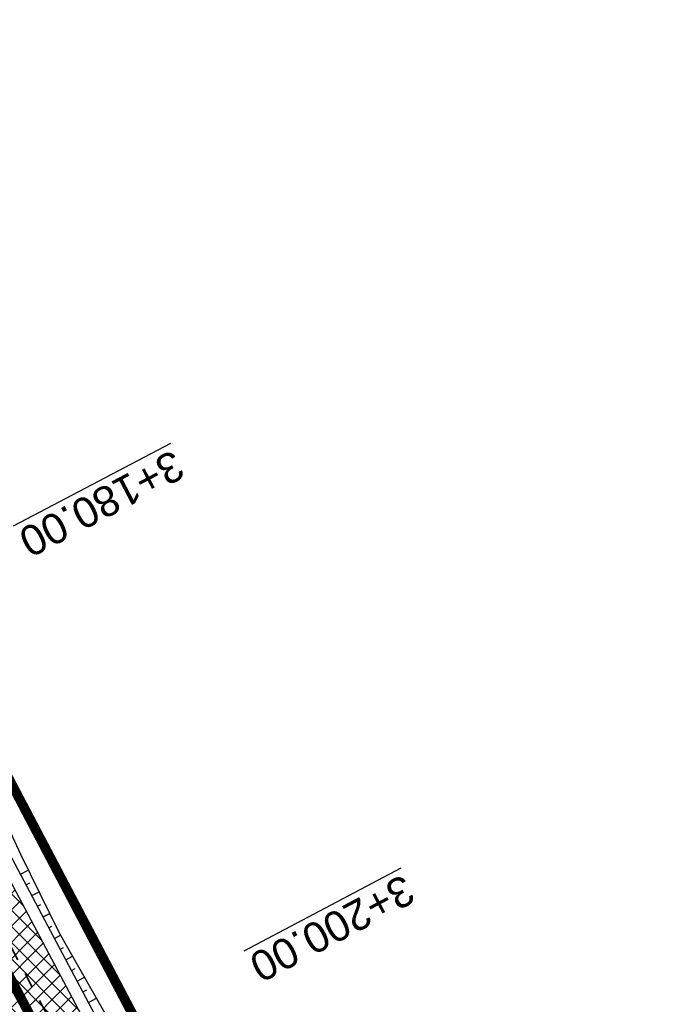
# Model space of a CAD drawing. Header units: metres. Extents: x 7529682 to 7533711, y 5721195 to 5727842.
# Tile 91 of 232: x 7531205 to 7531232, y 5724975 to 5725016. Entities that reach past the tile are written whole.
import ezdxf

# ---------------------------------------------------------------- set-up
doc = ezdxf.new("R2010")
doc.units = ezdxf.units.M
for name, pattern in [('817-dzialki-09-05-04$0$HIDDEN', [0.375, 0.25, -0.125]), ('ACAD_ISO05W100', [33, 24, -3, 0, -3, 0, -3]), ('CENTER2', [28.575000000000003, 19.05, -3.175, 3.175, -3.175])]:
    doc.linetypes.add(name, pattern=pattern)
for name, color, linetype in [('C-DROGI-SYTUACJA', 7, 'Continuous'), ('D-pobocza', 60, 'Continuous'), ('D-skarpa', 2, 'Continuous'), ('D-skarpa-kreskowanie', 2, 'Continuous')]:
    doc.layers.add(name, color=color, linetype=linetype)
for name, color, linetype, lineweight, true_color in [('D-hatch-ciag-pieszo-rowerowy', 7, 'Continuous', 13, 0xff9f80), ('D-LR-etap-III', 7, '817-dzialki-09-05-04$0$HIDDEN', 50, 0x00008f), ('D-przekroje-pop', 7, 'Continuous', 50, 0x000099)]:
    doc.layers.add(name, color=color, linetype=linetype, lineweight=lineweight, true_color=true_color)
doc.layers.add('D-obrzeża', color=2, linetype='Continuous', lineweight=30)
doc.layers.add('D-pas-drogowy', color=7, linetype='ACAD_ISO05W100', lineweight=50)
doc.styles.get("Standard").update_dxf_attribs({"font": 'arial.ttf'})

msp = doc.modelspace()

# ---------------------------------------------------------------- hatches: boundary and pattern name
at = {"layer": 'D-hatch-ciag-pieszo-rowerowy'}
h = msp.add_hatch(dxfattribs=at)
h.set_pattern_fill('ANSI37', color=256, scale=0.15, style=0)
h.set_pattern_definition([(45, (0.8853450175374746, 0.4649341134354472), (-0.3367596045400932, 0.3367596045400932), []), (135, (0.8853450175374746, 0.4649341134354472), (-0.3367596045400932, -0.3367596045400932), [])])
h.paths.add_polyline_path([(7531176.001662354, 5725035.63263457), (7531173.776119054, 5725034.493482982), (7531202.515371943, 5724979.795162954), (7531233.695975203, 5724920.949650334), (7531258.824090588, 5724873.473403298), (7531292.224994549, 5724809.507396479), (7531303.703463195, 5724787.477282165), (7531306.469608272, 5724787.578715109), (7531294.441068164, 5724810.664555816), (7531261.036940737, 5724874.63673589), (7531235.905024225, 5724922.120164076), (7531204.726462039, 5724980.961824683)])

# ---------------------------------------------------------------- linework, layer by layer
at = {"layer": 'C-DROGI-SYTUACJA', "color": 10, "linetype": 'CENTER2', "lineweight": 35, "ltscale": 0.2}
msp.add_lwpolyline([(7531154.313313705, 5725078.4002911, -0.06893621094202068), (7531156.868938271, 5725074.829562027), (7531166.993104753, 5725055.549823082, -0.06873154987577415), (7531168.47910387, 5725051.431584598), (7531169.100428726, 5725048.502816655, 0.0687825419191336), (7531171.889509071, 5725040.775727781), (7531203.620916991, 5724980.378493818), (7531234.800499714, 5724921.534907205), (7531259.930515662, 5724874.055069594), (7531293.333031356, 5724810.085976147), (7531313.159872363, 5724772.033203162), (7531341.528881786, 5724719.923105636, -0.009023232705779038), (7531346.533284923, 5724710.322073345), (7531363.734853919, 5724675.815312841), (7531380.064961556, 5724644.822693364), (7531398.584264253, 5724609.362510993), (7531424.896642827, 5724559.228182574), (7531446.141834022, 5724518.960513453), (7531474.815809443, 5724464.451899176), (7531498.201389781, 5724419.897359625)], format="xyb", dxfattribs=at)
at = {"layer": 'D-LR-etap-III', "ltscale": 10, "flags": 128}
msp.add_lwpolyline([(7531750.474471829, 5723895.103125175, 0.4, 0.4, 0), (7531750.505, 5723895.13, 0.4, 0.4, 0), (7531682.71, 5724022.92, 0.4, 0.4, 0), (7531619.177023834, 5724147.203692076, 0.4, 0.4, 0), (7531592.308960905, 5724198.48863389, 0.4, 0.4, 0), (7531553.263875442, 5724272.918564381, 0.4, 0.4, 0), (7531504.019999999, 5724366.79, 0.4, 0.4, 0), (7531482.09, 5724407.62, 0.4, 0.4, 0), (7531412.350402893, 5724541.182759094, 0.4, 0.4, 0), (7531388.463669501, 5724586.929768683, 0.4, 0.4, 0), (7531345.12, 5724669.94, 0.4, 0.4, 0), (7531127.66, 5725081.67, 0.4, 0.4, 0), (7531059.253139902, 5725211.040795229, 0.4, 0.4, 0), (7531008.007244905, 5725307.953830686, 0.4, 0.4, 0), (7530964.181635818, 5725390.835555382, 0.4, 0.4, 0), (7530914.557354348, 5725484.683561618, 0.4, 0.4, 0), (7530865.243241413, 5725577.493975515, 0.4, 0.4, 0), (7530840.085257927, 5725624.058651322, 0.4, 0.4, 0), (7530802.559525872, 5725694.924584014, 0.4, 0.4, 0), (7530755.54, 5725787.51, 0.4, 0.4, 0), (7530708.717810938, 5725876.303221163, 0.4, 0.4, 0), (7530695.12, 5725902.09, 0.4, 0.4, 0), (7530642.91397006, 5726001.07839487, 0.4, 0.4, 0), (7530634.934723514, 5726016.146615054, 0.4, 0.4, 0), (7530610.820000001, 5726061.929999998, 0.4, 0.4, 0), (7530610.820000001, 5726061.929999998, 0.4, 0.4, 0), (7530607.21, 5726063.51, 0.4, 0.4, 0), (7530597.42, 5726080.68, 0.4, 0.4, 0), (7530591.16, 5726088.44, 0.4, 0.4, 0), (7530581.28, 5726107.21, 0.4, 0.4, 0), (7530571.29, 5726130.56, 0.4, 0.4, 0), (7530549.554994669, 5726171.527317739, 0.4, 0.4, 0), (7530531.014309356, 5726206.473807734, 0.4, 0.4, 0), (7530516.461208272, 5726236.016618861, 0.4, 0.4, 0), (7530500.798929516, 5726266.141265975, 0.4, 0.4, 0), (7530491.349999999, 5726283.94, 0.4, 0.4, 0), (7530482.4, 5726303.41, 0.4, 0.4, 0), (7530482.4, 5726303.41, 0.4, 0.4, 0), (7530450.41, 5726357.28, 0.4, 0.4, 0), (7530397.759396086, 5726458.499907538, 0.4, 0.4, 0), (7530334.707815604, 5726583.664702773, 0.4, 0.4, 0), (7530303.939274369, 5726645.167943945, 0.4, 0.4, 0), (7530300.509779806, 5726651.777515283, 0.4, 0.4, 0), (7530289.213532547, 5726671.966724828, 0.4, 0.4, 0), (7530281.54, 5726685.57, 0.4, 0.4, 0), (7530261.37085633, 5726724.163374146, 0.4, 0.4, 0), (7530254.03, 5726738.21, 0.4, 0.4, 0), (7530197.219999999, 5726845.06, 0.4, 0.4, 0), (7530194.71, 5726849.15, 0.4, 0.4, 0), (7530195.92, 5726850.75, 0.4, 0.4, 0), (7530170.546669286, 5726892.961489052, 0.4, 0.4, 0), (7530143.174718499, 5726945.065838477, 0.4, 0.4, 0), (7530105.059999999, 5727018.32, 0.4, 0.4, 0), (7530100.059999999, 5727027.16, 0.4, 0.4, 0), (7530062.318670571, 5727099.625398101, 0.4, 0.4, 0), (7530015.378537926, 5727189.420463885, 0.4, 0.4, 0), (7529983.207960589, 5727250.206596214, 0.4, 0.4, 0), (7529953.284293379, 5727306.74720398, 0.4, 0.4, 0), (7529900.67053443, 5727406.15903814, 0.4, 0.4, 0), (7529890.630239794, 5727425.131178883, 0.4, 0.4, 0), (7529875.155383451, 5727454.426350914, 0.4, 0.4, 0), (7529857.560096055, 5727487.787346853, 0.4, 0.4, 0), (7529835.194401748, 5727530.19312405, 0.4, 0.4, 0), (7529811.740544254, 5727574.662079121, 0.4, 0.4, 0), (7529792.101859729, 5727611.922638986, 0.4, 0.4, 0), (7529768.066117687, 5727657.469613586, 0.4, 0.4, 0), (7529755.210566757, 5727682.131373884, 0.4, 0.4, 0), (7529753.309999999, 5727681.13, 0.4, 0.4, 0), (7529739.21, 5727707.77, 0.4, 0.4, 0), (7529735.394745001, 5727711.251990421, 0.4, 0.4, 0), (7529725.42, 5727730.2, 0.4, 0.4, 0), (7529723.55, 5727729.88, 0.4, 0.4, 0), (7529695.566668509, 5727782.932080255, 0.4, 0.4, 0), (7529717.67971874, 5727794.024357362, 0.4, 0.4, 0), (7529736.274870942, 5727758.647400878, 0.4, 0.4, 0), (7529736.274870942, 5727758.647400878, 0.4, 0.4, 0), (7529744.511003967, 5727750.406106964, 0.4, 0.4, 0), (7529744.511003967, 5727750.406106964, 0.4, 0.4, 0), (7529750.282568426, 5727738.549848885, 0.4, 0.4, 0), (7529777.108510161, 5727687.569424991, 0.4, 0.4, 0), (7529796.51537536, 5727651.329932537, 0.4, 0.4, 0), (7529814.937945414, 5727616.793170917, 0.4, 0.4, 0), (7529839.006722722, 5727572.303976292, 0.4, 0.4, 0), (7529860.617626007, 5727532.509108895, 0.4, 0.4, 0), (7529882.348967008, 5727491.504261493, 0.4, 0.4, 0), (7529904.865139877, 5727449.096370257, 0.4, 0.4, 0), (7529920.747384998, 5727418.884773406, 0.4, 0.4, 0), (7529946.676504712, 5727368.547487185, 0.4, 0.4, 0), (7529972.024701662, 5727320.573310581, 0.4, 0.4, 0), (7529987.740014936, 5727290.153392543, 0.4, 0.4, 0), (7529996.497385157, 5727273.661630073, 0.4, 0.4, 0), (7530017.541471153, 5727234.202689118, 0.4, 0.4, 0), (7530033.053657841, 5727204.864166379, 0.4, 0.4, 0), (7530051.622983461, 5727170.222745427, 0.4, 0.4, 0), (7530069.276612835, 5727137.015751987, 0.4, 0.4, 0), (7530089.385386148, 5727097.533639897, 0.4, 0.4, 0), (7530109.712512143, 5727060.746615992, 0.4, 0.4, 0), (7530136.769722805, 5727011.640131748, 0.4, 0.4, 0), (7530162.446686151, 5726962.743777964, 0.4, 0.4, 0), (7530187.674104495, 5726916.992101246, 0.4, 0.4, 0), (7530207.820739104, 5726879.335323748, 0.4, 0.4, 0), (7530230.625609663, 5726834.518686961, 0.4, 0.4, 0), (7530262.288093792, 5726776.61832811, 0.4, 0.4, 0), (7530277.509672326, 5726760.213143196, 0.4, 0.4, 0), (7530286.036865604, 5726744.106684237, 0.4, 0.4, 0), (7530288.097472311, 5726735.884066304, 0.4, 0.4, 0), (7530290.393870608, 5726725.046963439, 0.4, 0.4, 0), (7530296.17664807, 5726713.582980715, 0.4, 0.4, 0), (7530302.726195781, 5726701.18226779, 0.4, 0.4, 0), (7530325.685047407, 5726657.466383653, 0.4, 0.4, 0), (7530343.243978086, 5726623.648592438, 0.4, 0.4, 0), (7530360.229820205, 5726591.746871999, 0.4, 0.4, 0), (7530383.20855044, 5726548.059469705, 0.4, 0.4, 0), (7530406.017875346, 5726503.605514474, 0.4, 0.4, 0), (7530427.464919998, 5726462.620289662, 0.4, 0.4, 0), (7530447.9278544, 5726424.388014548, 0.4, 0.4, 0), (7530471.126878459, 5726379.920667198, 0.4, 0.4, 0), (7530490.501003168, 5726343.033350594, 0.4, 0.4, 0), (7530509.499458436, 5726306.733076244, 0.4, 0.4, 0), (7530529.890269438, 5726267.244072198, 0.4, 0.4, 0), (7530543.852446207, 5726238.990319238, 0.4, 0.4, 0), (7530554.808897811, 5726218.943990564, 0.4, 0.4, 0), (7530559.027108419, 5726212.223286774, 0.4, 0.4, 0), (7530563.060988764, 5726206.409670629, 0.4, 0.4, 0), (7530566.93354971, 5726200.463543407, 0.4, 0.4, 0), (7530569.771022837, 5726194.901501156, 0.4, 0.4, 0), (7530571.47319415, 5726191.282350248, 0.4, 0.4, 0), (7530572.839142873, 5726188.024533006, 0.4, 0.4, 0), (7530575.295071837, 5726182.034664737, 0.4, 0.4, 0), (7530579.736851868, 5726173.306070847, 0.4, 0.4, 0), (7530583.3, 5726167.41, 0.4, 0.4, 0), (7530593.4, 5726163.33, 0.4, 0.4, 0), (7530598.618375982, 5726155.264489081, 0.4, 0.4, 0), (7530608.258304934, 5726140.497132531, 0.4, 0.4, 0), (7530603.269999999, 5726136.83, 0.4, 0.4, 0), (7530606.53, 5726131.84, 0.4, 0.4, 0), (7530604.239057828, 5726124.21679044, 0.4, 0.4, 0), (7530605.847136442, 5726121.630127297, 0.4, 0.4, 0), (7530608.971611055, 5726116.164124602, 0.4, 0.4, 0), (7530618.114293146, 5726097.791111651, 0.4, 0.4, 0), (7530651.213125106, 5726034.959524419, 0.4, 0.4, 0), (7530670.243741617, 5725998.61095082, 0.4, 0.4, 0), (7530698.075474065, 5725945.952624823, 0.4, 0.4, 0), (7530716.505955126, 5725911.3051464, 0.4, 0.4, 0), (7530735.223454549, 5725875.667401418, 0.4, 0.4, 0), (7530752.504235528, 5725842.154920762, 0.4, 0.4, 0), (7530778.310652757, 5725793.501254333, 0.4, 0.4, 0), (7530797.499961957, 5725756.381811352, 0.4, 0.4, 0), (7530812.518974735, 5725728.28874362, 0.4, 0.4, 0), (7530820.039295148, 5725713.160404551, 0.4, 0.4, 0), (7530822.422446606, 5725710.193574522, 0.4, 0.4, 0), (7530833.154893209, 5725688.800634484, 0.4, 0.4, 0), (7530849.629354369, 5725656.158601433, 0.4, 0.4, 0), (7530867.98290276, 5725621.963939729, 0.4, 0.4, 0), (7530872.629809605, 5725612.88760475, 0.4, 0.4, 0), (7530880.354488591, 5725597.594500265, 0.4, 0.4, 0), (7530883.839446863, 5725593.389159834, 0.4, 0.4, 0), (7530891.782113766, 5725587.763349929, 0.4, 0.4, 0), (7530895.038670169, 5725584.280746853, 0.4, 0.4, 0), (7530897.033644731, 5725580.941110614, 0.4, 0.4, 0), (7530900.951646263, 5725579.945856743, 0.4, 0.4, 0), (7530904.80970798, 5725571.977328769, 0.4, 0.4, 0), (7530903.682362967, 5725568.566434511, 0.4, 0.4, 0), (7530908.900614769, 5725558.844845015, 0.4, 0.4, 0), (7530910.252030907, 5725545.671606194, 0.4, 0.4, 0), (7530912.872986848, 5725538.645543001, 0.4, 0.4, 0), (7530945.278171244, 5725478.464284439, 0.4, 0.4, 0), (7530959.692318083, 5725450.24628822, 0.4, 0.4, 0), (7531002.82670893, 5725368.192370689, 0.4, 0.4, 0), (7531044.703532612, 5725290.314293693, 0.4, 0.4, 0), (7531064.098839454, 5725253.212562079, 0.4, 0.4, 0), (7531083.010253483, 5725216.677517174, 0.4, 0.4, 0), (7531113.013137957, 5725158.465613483, 0.4, 0.4, 0), (7531137.364304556, 5725113.07076138, 0.4, 0.4, 0), (7531150.830830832, 5725086.711759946, 0.4, 0.4, 0), (7531159.745663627, 5725076.640848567, 0.4, 0.4, 0), (7531166.309999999, 5725074.58, 0.4, 0.4, 0), (7531172.29, 5725062.58, 0.4, 0.4, 0), (7531170.589828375, 5725055.605912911, 0.4, 0.4, 0), (7531173.732823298, 5725044.080706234, 0.4, 0.4, 0), (7531215.342008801, 5724964.859648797, 0.4, 0.4, 0), (7531238.054496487, 5724921.684649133, 0.4, 0.4, 0), (7531262.389821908, 5724875.282876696, 0.4, 0.4, 0), (7531295.587160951, 5724811.265731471, 0.4, 0.4, 0), (7531348.487908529, 5724712.362812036, 0.4, 0.4, 0), (7531363.740817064, 5724682.68394264, 0.4, 0.4, 0), (7531366.986905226, 5724675.865317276, 0.4, 0.4, 0), (7531382.541261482, 5724646.110625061, 0.4, 0.4, 0), (7531401.299165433, 5724610.874551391, 0.4, 0.4, 0), (7531428.964837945, 5724558.862274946, 0.4, 0.4, 0), (7531449.111202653, 5724520.397801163, 0.4, 0.4, 0), (7531477.292992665, 5724465.831467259, 0.4, 0.4, 0), (7531500.996290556, 5724421.112506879, 0.4, 0.4, 0), (7531512.121834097, 5724400.549045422, 0.4, 0.4, 0), (7531513.78163794, 5724396.757451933, 0.4, 0.4, 0), (7531526.32, 5724379.39, 0.4, 0.4, 0), (7531566.783642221, 5724302.73628205, 0.4, 0.4, 0), (7531578.579156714, 5724282.774819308, 0.4, 0.4, 0), (7531584.232619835, 5724273.111246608, 0.4, 0.4, 0), (7531590.109283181, 5724263.508189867, 0.4, 0.4, 0), (7531593.027899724, 5724258.771479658, 0.4, 0.4, 0), (7531595.711841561, 5724254.226824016, 0.4, 0.4, 0), (7531601.659976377, 5724243.898197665, 0.4, 0.4, 0), (7531606.097733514, 5724235.986407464, 0.4, 0.4, 0), (7531609.382207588, 5724230.799061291, 0.4, 0.4, 0), (7531611.580260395, 5724227.671180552, 0.4, 0.4, 0), (7531612.707802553, 5724225.86410867, 0.4, 0.4, 0), (7531618.665224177, 5724214.480919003, 0.4, 0.4, 0), (7531619.885522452, 5724212.333950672, 0.4, 0.4, 0), (7531620.931818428, 5724210.787064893, 0.4, 0.4, 0), (7531623.518605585, 5724207.111542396, 0.4, 0.4, 0), (7531626.143926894, 5724203.61306897, 0.4, 0.4, 0), (7531632.022984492, 5724196.485954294, 0.4, 0.4, 0), (7531653.949089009, 5724152.617641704, 0.4, 0.4, 0), (7531656.750690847, 5724143.103797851, 0.4, 0.4, 0), (7531659.61440691, 5724133.254504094, 0.4, 0.4, 0), (7531661.627147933, 5724128.646047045, 0.4, 0.4, 0.01093811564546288), (7531674.314987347, 5724101.43546424, 0.4, 0.4, 0), (7531685.137626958, 5724081.408252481, 0.4, 0.4, 0), (7531692.159945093, 5724066.277333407, 0.4, 0.4, 0), (7531699.662164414, 5724051.388120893, 0.4, 0.4, 0), (7531704.480624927, 5724040.808561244, 0.4, 0.4, 0), (7531704.480624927, 5724040.808561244, 0.4, 0.4, 0), (7531704.401251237, 5724037.368913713, 0.4, 0.4, 0), (7531720.383609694, 5724003.441317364, 0.4, 0.4, 0), (7531728.79890528, 5723986.206298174, 0.4, 0.4, 0), (7531733.237926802, 5723977.192631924, 0.4, 0.4, 0), (7531736.750027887, 5723969.505210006, 0.4, 0.4, 0), (7531737.336143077, 5723968.518916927, 0.4, 0.4, 0), (7531738.285051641, 5723967.699360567, 0.4, 0.4, 0), (7531742.180915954, 5723962.346428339, 0.4, 0.4, 0), (7531744.286141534, 5723958.615526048, 0.4, 0.4, 0), (7531755.393260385, 5723944.192617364, 0.4, 0.4, 0), (7531758.69, 5723936.76, 0.4, 0.4, 0), (7531780.08, 5723929.25, 0.4, 0.4, 0), (7531792.611989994, 5723906.337708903, 0.4, 0.4, 0), (7531792.611989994, 5723906.337708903, 0.4, 0.4, 0), (7531756.962094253, 5723883.055323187, 0.4, 0.4, 0), (7531750.46, 5723895.130000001, 0.4, 0.4, 0), (7531750.46, 5723895.130000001, 0, 0, 0)], format="xyseb", dxfattribs=at)
at = {"layer": 'D-obrzeża'}
msp.add_lwpolyline([(7531306.469608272, 5724787.578715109), (7531294.441068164, 5724810.664555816), (7531261.036940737, 5724874.63673589), (7531235.905024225, 5724922.120164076), (7531204.726462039, 5724980.961824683), (7531173.078268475, 5725041.196618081, -0.06878949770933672), (7531170.288801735, 5725048.924442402), (7531169.644367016, 5725051.962144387, 0.06857369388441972), (7531168.255622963, 5725055.814645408), (7531166.709236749, 5725058.763974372, -0.2909904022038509), (7531166.888084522, 5725060.902702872), (7531168.105220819, 5725062.504529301)], format="xyb", dxfattribs=at)
at = {"layer": 'D-pas-drogowy', "ltscale": 0.2, "flags": 128}
msp.add_lwpolyline([(7531633.018560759, 5724182.834272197, 0.4, 0.4, 0), (7531617.558899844, 5724211.608162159, 0.4, 0.4, 0), (7531566.783642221, 5724302.73628205, 0.4, 0.4, 0), (7531538.419082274, 5724356.469679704, 0.4, 0.4, 0), (7531526.32, 5724379.39, 0.4, 0.4, 0), (7531516.102085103, 5724393.607319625, 0.4, 0.4, 0.001485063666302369), (7531513.78037409, 5724396.837773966, 0.4, 0.4, 0), (7531501.87, 5724413.41, 0.4, 0.4, 0), (7531474.926107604, 5724464.507896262, 0.4, 0.4, 0), (7531446.200436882, 5724518.992313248, 0.4, 0.4, 0), (7531424.962185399, 5724559.262257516, 0.4, 0.4, 0), (7531398.444460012, 5724609.565801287, 0.4, 0.4, 0), (7531379.647455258, 5724645.216004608, 0.4, 0.4, 0), (7531365.23, 5724672.56, 0.4, 0.4, 0), (7531341.305752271, 5724717.915356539, 0.4, 0.4, 0), (7531312.899996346, 5724771.788898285, 0.4, 0.4, 0), (7531292.590923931, 5724810.306502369, 0.4, 0.4, 0), (7531259.391619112, 5724873.271351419, 0.4, 0.4, 0), (7531233.740401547, 5724921.922582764, 0.4, 0.4, 0), (7531203.072738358, 5724980.092044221, 0.4, 0.4, 0), (7531173.471398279, 5725036.225177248, 0.4, 0.4, 0), (7531168.269999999, 5725046.09, 0.4, 0.4, 0), (7531172.29, 5725062.58, 0.4, 0.4, 0), (7531166.309999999, 5725074.58, 0.4, 0.4, 0), (7531150.32, 5725079.6, 0.4, 0.4, 0), (7531141.5, 5725096.43, 0.4, 0.4, 0), (7531109.311735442, 5725157.814415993, 0.4, 0.4, 0), (7531086.641300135, 5725201.047918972, 0.4, 0.4, 0), (7531059.198258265, 5725253.383662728, 0.4, 0.4, 0), (7531028.206828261, 5725312.48946212, 0.4, 0.4, 0), (7530999.104694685, 5725367.990143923, 0.4, 0.4, 0), (7530956.247527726, 5725449.724815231, 0.4, 0.4, 0), (7530924.397774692, 5725510.463768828, 0.4, 0.4, 0), (7530897.509999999, 5725561.74, 0.4, 0.4, 0), (7530894.46, 5725566.14, 0.4, 0.4, 0), (7530892.16, 5725570.49, 0.4, 0.4, 0), (7530869.362688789, 5725613.307018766, 0.4, 0.4, 0), (7530861.693971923, 5725627.704613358, 0.4, 0.4, 0), (7530852.74, 5725644.52, 0.4, 0.4, 0), (7530831.509999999, 5725684.2, 0.4, 0.4, 0), (7530811.13, 5725722.52, 0.4, 0.4, 0), (7530792.3476413, 5725757.940652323, 0.4, 0.4, 0), (7530768.03, 5725803.8, 0.4, 0.4, 0), (7530748.768542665, 5725840.178507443, 0.4, 0.4, 0), (7530727.7, 5725879.97, 0.4, 0.4, 0), (7530712.0981582, 5725909.54523909, 0.4, 0.4, 0), (7530693.644105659, 5725944.645156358, 0.4, 0.4, 0), (7530665.702224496, 5725997.538976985, 0.4, 0.4, 0), (7530641.759999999, 5726042.88, 0.4, 0.4, 0), (7530616.5, 5726091.48, 0.4, 0.4, 0), (7530604.628439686, 5726114.319880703, 0.4, 0.4, -0.007762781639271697), (7530602.5, 5726118.43, 0.4, 0.4, 0), (7530603.992037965, 5726123.394821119, 0.4, 0.4, 0), (7530606.53, 5726131.84, 0.4, 0.4, 0), (7530603.269999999, 5726136.83, 0.4, 0.4, 0), (7530593.775620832, 5726151.368713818, 0.4, 0.4, 0), (7530590.202637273, 5726156.84001263, 0.4, 0.4, 0), (7530583.3, 5726167.41, 0.4, 0.4, 0), (7530580.578343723, 5726170.427567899, 0.4, 0.4, 0), (7530575.849999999, 5726175.67, 0.4, 0.4, 0), (7530569.009999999, 5726186.66, 0.4, 0.4, 0), (7530562.555322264, 5726199.189409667, 0.4, 0.4, 0), (7530555.67, 5726211.39, 0.4, 0.4, 0), (7530548.29, 5726224.23, 0.4, 0.4, 0), (7530540.58, 5726237.71, 0.4, 0.4, 0), (7530532.679999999, 5726252.65, 0.4, 0.4, 0), (7530524.059999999, 5726269.35, 0.4, 0.4, 0), (7530502.82, 5726309.91, 0.4, 0.4, 0), (7530488.83, 5726336.63, 0.4, 0.4, 0), (7530466.03, 5726380.16, 0.4, 0.4, 0), (7530438.469999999, 5726432.77, 0.4, 0.4, 0), (7530424.53, 5726459.09, 0.4, 0.4, 0), (7530401.63, 5726502.97, 0.4, 0.4, 0), (7530383.38, 5726538.06, 0.4, 0.4, 0), (7530353.969999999, 5726593.52, 0.4, 0.4, 0), (7530338.469999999, 5726622.74, 0.4, 0.4, 0), (7530322.009999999, 5726653.88, 0.4, 0.4, 0), (7530297.54, 5726700.33, 0.4, 0.4, 0), (7530287.38, 5726719.6, 0.4, 0.4, 0), (7530285.94993921, 5726722.315508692, 0.4, 0.4, 0), (7530280.259999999, 5726733.12, 0.4, 0.4, 0), (7530266.73, 5726758.74, 0.4, 0.4, 0), (7530260.42, 5726770.47, 0.4, 0.4, 0), (7530253.25, 5726783.82, 0.4, 0.4, 0), (7530244.95, 5726799.33, 0.4, 0.4, 0), (7530239.389999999, 5726808.49, 0.4, 0.4, 0), (7530238.29, 5726807.9, 0.4, 0.4, 0), (7530218.11, 5726850.67, 0.4, 0.4, 0), (7530175.906646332, 5726928.168028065, 0.4, 0.4, 0), (7530096.679999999, 5727076.15, 0.4, 0.4, 0), (7530094.679999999, 5727079.89, 0.4, 0.4, 0), (7530064.59693469, 5727135.522637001, 0.4, 0.4, 0), (7530046.730970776, 5727168.8921561, 0.4, 0.4, 0), (7530025.803045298, 5727208.461374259, 0.4, 0.4, 0), (7530012.846501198, 5727232.979315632, 0.4, 0.4, 0), (7529994.15, 5727268.45, 0.4, 0.4, 0), (7529981.670868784, 5727291.93018666, 0.4, 0.4, 0), (7529949.889999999, 5727351.73, 0.4, 0.4, 0), (7529924.75, 5727399.03, 0.4, 0.4, 0), (7529915.515824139, 5727417.099754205, 0.4, 0.4, 0), (7529885.83, 5727475.19, 0.4, 0.4, 0), (7529862.559999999, 5727519.97, 0.4, 0.4, 0), (7529852.984923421, 5727538.191086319, 0.4, 0.4, 0), (7529836.513084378, 5727569.51130111, 0.4, 0.4, 0), (7529815.36890814, 5727609.140983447, 0.4, 0.4, 0), (7529792.795203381, 5727651.247499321, 0.4, 0.4, 0), (7529774.199114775, 5727685.858348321, 0.4, 0.4, 0), (7529746.966026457, 5727736.059440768, 0.4, 0.4, 0), (7529733.92, 5727757.62, 0.4, 0.4, 0), (7529708.607472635, 5727806.388536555, 0.4, 0.4, 0), (7529688.491967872, 5727796.344621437, 0.4, 0.4, 0), (7529723.55, 5727729.88, 0.4, 0.4, 0), (7529725.42, 5727730.2, 0.4, 0.4, 0), (7529735.38, 5727711.28, 0.4, 0.4, 0), (7529739.21, 5727707.77, 0.4, 0.4, 0), (7529753.309999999, 5727681.13, 0.4, 0.4, 0), (7529755.178396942, 5727682.114424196, 0.4, 0.4, 0), (7529792.101859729, 5727611.922638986, 0.4, 0.4, 0), (7529811.740544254, 5727574.662079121, 0.4, 0.4, 0), (7529835.194401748, 5727530.19312405, 0.4, 0.4, 0), (7529857.560096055, 5727487.787346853, 0.4, 0.4, 0), (7529875.155383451, 5727454.426350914, 0.4, 0.4, 0), (7529890.630239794, 5727425.131178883, 0.4, 0.4, 0), (7529900.67053443, 5727406.15903814, 0.4, 0.4, 0), (7529953.284293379, 5727306.74720398, 0.4, 0.4, 0), (7529983.207960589, 5727250.206596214, 0.4, 0.4, 0), (7530015.378537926, 5727189.420463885, 0.4, 0.4, 0), (7530062.318670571, 5727099.625398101, 0.4, 0.4, 0), (7530100.059999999, 5727027.16, 0.4, 0.4, 0), (7530105.059999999, 5727018.32, 0.4, 0.4, 0), (7530143.174718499, 5726945.065838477, 0.4, 0.4, 0), (7530170.546669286, 5726892.961489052, 0.4, 0.4, 0), (7530195.92, 5726850.75, 0.4, 0.4, 0), (7530194.71, 5726849.15, 0.4, 0.4, 0), (7530197.219999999, 5726845.06, 0.4, 0.4, 0), (7530254.03, 5726738.21, 0.4, 0.4, 0), (7530261.37085633, 5726724.163374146, 0.4, 0.4, 0), (7530281.54, 5726685.57, 0.4, 0.4, 0), (7530289.213532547, 5726671.966724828, 0.4, 0.4, 0), (7530300.509779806, 5726651.777515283, 0.4, 0.4, 0), (7530303.939274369, 5726645.167943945, 0.4, 0.4, 0), (7530334.707815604, 5726583.664702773, 0.4, 0.4, 0), (7530397.759396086, 5726458.499907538, 0.4, 0.4, 0), (7530450.41, 5726357.28, 0.4, 0.4, 0), (7530482.4, 5726303.41, 0.4, 0.4, 0), (7530483.687990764, 5726301.003383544, 0.4, 0.4, 0), (7530491.349999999, 5726283.94, 0.4, 0.4, 0), (7530512.67, 5726243.78, 0.4, 0.4, 0), (7530529.429999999, 5726209.46, 0.4, 0.4, 0), (7530571.29, 5726130.56, 0.4, 0.4, 0), (7530581.28, 5726107.21, 0.4, 0.4, 0), (7530591.16, 5726088.44, 0.4, 0.4, 0), (7530597.42, 5726080.68, 0.4, 0.4, 0), (7530607.21, 5726063.51, 0.4, 0.4, 0), (7530610.820000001, 5726061.929999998, 0.4, 0.4, 0), (7530634.934723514, 5726016.146615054, 0.4, 0.4, 0), (7530642.91397006, 5726001.07839487, 0.4, 0.4, 0), (7530695.12, 5725902.09, 0.4, 0.4, 0), (7530708.717810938, 5725876.303221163, 0.4, 0.4, 0), (7530755.54, 5725787.51, 0.4, 0.4, 0), (7530802.559525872, 5725694.924584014, 0.4, 0.4, 0), (7530840.085257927, 5725624.058651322, 0.4, 0.4, 0), (7530865.243241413, 5725577.493975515, 0.4, 0.4, 0), (7530914.557354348, 5725484.683561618, 0.4, 0.4, 0), (7530964.181635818, 5725390.835555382, 0.4, 0.4, 0), (7531008.007244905, 5725307.953830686, 0.4, 0.4, 0), (7531059.253139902, 5725211.040795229, 0.4, 0.4, 0), (7531127.66, 5725081.67, 0.4, 0.4, 0), (7531345.12, 5724669.94, 0.4, 0.4, 0), (7531388.463669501, 5724586.929768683, 0.4, 0.4, 0), (7531412.350402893, 5724541.182759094, 0.4, 0.4, 0), (7531482.09, 5724407.62, 0.4, 0.4, 0), (7531504.019999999, 5724366.79, 0.4, 0.4, 0), (7531519.374444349, 5724337.520497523, 0.4, 0.4, 0), (7531563.748815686, 5724252.931583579, 0.4, 0.4, 0), (7531602.175111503, 5724179.681224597, 0.4, 0.4, 0), (7531619.177023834, 5724147.203692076, 0.4, 0.4, 0), (7531625.038493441, 5724135.63500206, 0.4, 0.4, 0), (7531656.796442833, 5724073.31633882, 0.4, 0.4, 0), (7531675.12, 5724037.36, 0.4, 0.4, 0), (7531682.71, 5724022.92, 0.4, 0.4, 0), (7531705.565196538, 5723979.810545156, 0.4, 0.4, 0), (7531736.605941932, 5723921.261514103, 0.4, 0.4, 0), (7531750.46, 5723895.130000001, 0.4, 0.4, 0), (7531740.769999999, 5723886.56, 0.4, 0.4, 0), (7531732.86, 5723885, 0.4, 0.4, 0), (7531722.179999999, 5723887.77, 0.4, 0.4, 0), (7531729.87, 5723862.17, 0.4, 0.4, 0), (7531742.92, 5723861.93, 0.4, 0.4, 0), (7531763.71, 5723859.52, 0.4, 0.4, 0), (7531768.42, 5723854.12, 0.4, 0.4, 0), (7531787.42, 5723817.97, 0.4, 0.4, 0), (7531795.57, 5723809.82, 0.4, 0.4, 0), (7531816.346897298, 5723819.850397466, 0.4, 0.4, 0), (7531816.346897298, 5723819.850397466, 0.4, 0.4, 0), (7531805.059999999, 5723843.23, 0.4, 0.4, 0), (7531803.61, 5723886.23, 0.4, 0.4, 0), (7531803.61, 5723886.23, 0.4, 0.4, 0), (7531780.08, 5723929.25, 0.4, 0.4, 0), (7531758.69, 5723936.76, 0.4, 0.4, 0), (7531749.3590272, 5723946.412126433, 0.4, 0.4, 0), (7531742.71, 5723953.29, 0.4, 0.4, 0), (7531735.177368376, 5723967.877529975, 0.4, 0.4, 0), (7531722.37, 5723992.68, 0.4, 0.4, 0), (7531705.041669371, 5724030.885563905, 0.4, 0.4, 0), (7531699.469999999, 5724043.17, 0.4, 0.4, 0), (7531692.69, 5724058.11, 0.4, 0.4, 0), (7531679.672010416, 5724084.016803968, 0.4, 0.4, 0), (7531674.55, 5724094.21, 0.4, 0.4, 0), (7531666.633166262, 5724114.002855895, 0.4, 0.4, 0), (7531649, 5724153.82, 0.4, 0.4, 0), (7531641.49, 5724149.34, 0.4, 0.4, 0), (7531626.04, 5724179.34, 0.4, 0.4, 0), (7531633.03, 5724182.84, 0, 0, 0)], format="xyseb", dxfattribs=at)
at = {"layer": 'D-pobocza'}
msp.add_lwpolyline([(7531307.02283738, 5724787.599001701), (7531294.884488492, 5724810.895593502), (7531261.479510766, 5724874.86940241), (7531236.346942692, 5724922.354061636), (7531205.168680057, 5724981.195157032), (7531173.553039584, 5725041.367993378, -0.06878949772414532), (7531170.763572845, 5725049.095817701), (7531170.119183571, 5725052.133305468, 0.06857369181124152), (7531168.730439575, 5725055.985806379), (7531167.152059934, 5725058.996154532, -0.29099040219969), (7531167.286195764, 5725060.600200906), (7531168.706932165, 5725062.469977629)], format="xyb", dxfattribs=at)
at = {"layer": 'D-skarpa', "linetype": 'Continuous'}
msp.add_lwpolyline([(7531186.194859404, 5725017.970143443), (7531188.531651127, 5725013.549785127), (7531190.907819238, 5725009.150114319), (7531195.688809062, 5725000.36582669, -0.00163846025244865), (7531202.639565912, 5724987.07342956), (7531204.927207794, 5724982.627248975), (7531205.512757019, 5724981.372425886), (7531207.111628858, 5724978.134940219), (7531212.053603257, 5724969.436468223), (7531214.412513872, 5724965.027845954), (7531221.265491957, 5724951.683418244), (7531223.59378002, 5724947.258569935), (7531228.340419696, 5724938.456595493), (7531230.708019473, 5724934.052577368, -0.0002231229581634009), (7531256.277173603, 5724885.355907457)], format="xyb", dxfattribs=at)
at = {"layer": 'D-skarpa-kreskowanie', "linetype": 'Continuous'}
for p, q in [((7531205.510774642, 5724980.549521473, 108.3821751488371), (7531205.834456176, 5724980.721031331, 108.1379508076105)), ((7531205.744878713, 5724980.107712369, 108.383117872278), (7531205.900413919, 5724980.190126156, 108.2657635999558)), ((7531205.978982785, 5724979.665903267, 108.3840605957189), (7531206.277442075, 5724979.824048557, 108.1588678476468)), ((7531206.213086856, 5724979.224094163, 108.3850033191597), (7531206.35601094, 5724979.299825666, 108.2771648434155)), ((7531206.447190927, 5724978.78228506, 108.3859460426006), (7531206.720427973, 5724978.927065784, 108.1797848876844)), ((7531206.681294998, 5724978.340475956, 108.3868887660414), (7531206.811607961, 5724978.409525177, 108.2885660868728)), ((7531206.915398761, 5724977.898666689, 108.3878311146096), (7531207.169400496, 5724978.033255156, 108.1961842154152)), ((7531207.149501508, 5724977.456856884, 108.3887722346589), (7531207.283000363, 5724977.52759422, 108.2880459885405)), ((7531207.383604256, 5724977.01504708, 108.3897133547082), (7531207.663597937, 5724977.163407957, 108.1784552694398)), ((7531207.617707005, 5724976.573237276, 108.3906544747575), (7531207.764201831, 5724976.650860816, 108.2801226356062)), ((7531207.851809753, 5724976.131427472, 108.3915955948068), (7531208.157795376, 5724976.293560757, 108.1607263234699)), ((7531208.085912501, 5724975.689617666, 108.3925367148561), (7531208.245403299, 5724975.774127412, 108.2721992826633)), ((7531208.32001525, 5724975.247807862, 108.3934778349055), (7531208.651992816, 5724975.423713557, 108.1429973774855))]:
    msp.add_line(p, q, dxfattribs=at)

# ---------------------------------------------------------------- texts
at = {"layer": 'D-przekroje-pop', "lineweight": 30}
for s, rotation, p in [('%%U3+180.00', 207.7164706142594, (7531211.818254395, 5724998.108579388)), ('%%U3+200.00', 207.9178743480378, (7531221.330375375, 5724980.576370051))]:
    msp.add_text(s, height=1.25, rotation=rotation, dxfattribs=at).set_placement(p)

doc.saveas('drawing.dxf')
